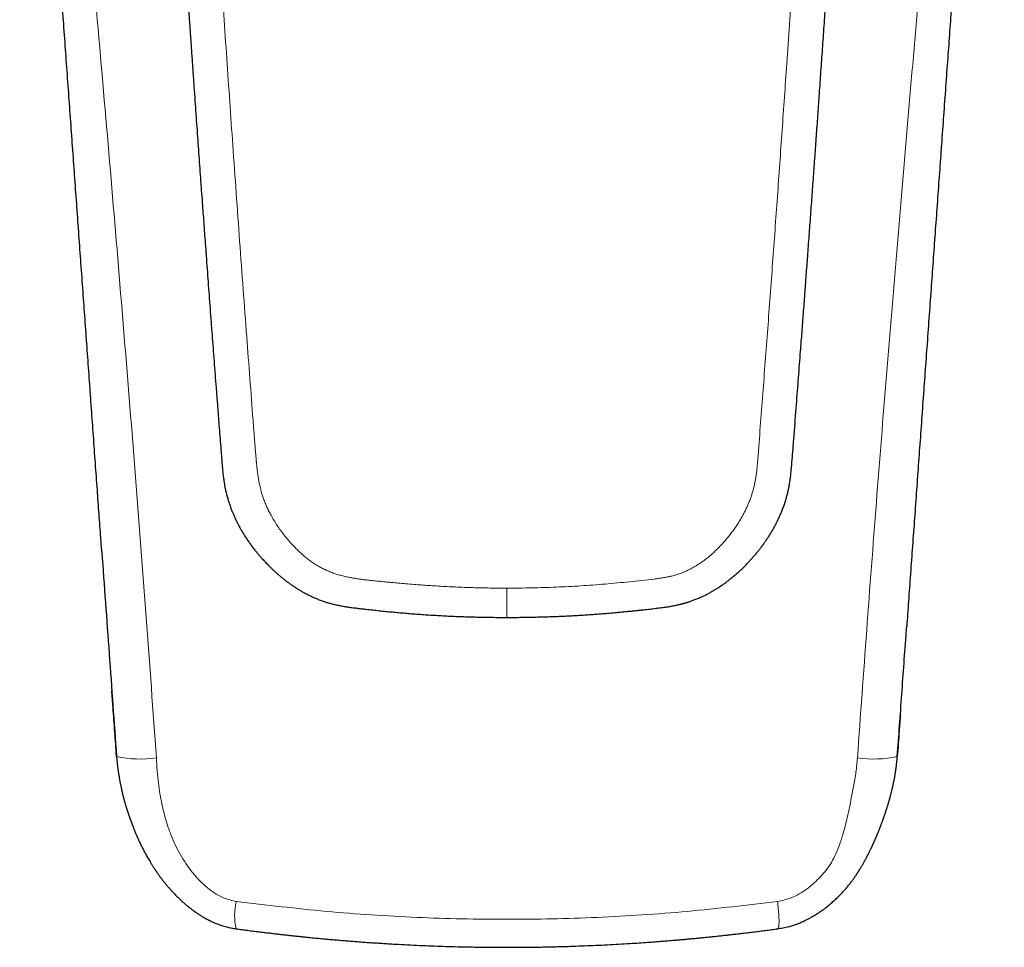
# Model space of a CAD drawing. Header units: millimetres. Extents: x 8 to 524, y 12 to 399.
# Tile 5 of 133: x 253 to 295, y 72 to 111. Entities that reach past the tile are written whole.
import ezdxf

# ---------------------------------------------------------------- set-up
doc = ezdxf.new("R2010")
doc.units = ezdxf.units.MM

msp = doc.modelspace()

# ---------------------------------------------------------------- linework, layer by layer
at = {"color": 7, "linetype": 'Continuous', "lineweight": 30}
for p, q in [((257.052, 79.817), (257.052, 79.813)), ((290.218, 79.817), (290.218, 79.813))]:
    msp.add_line(p, q, dxfattribs=at)
at = {"color": 252, "linetype": 'Continuous', "lineweight": 0}
for centre, radius, start, end in [((258.05, 84.307), 4.604, 257.4816, 278.6708), ((289.22, 84.307), 4.604, 261.3292, 282.5184), ((264.615, 73.049), 2.548, 166.221, 192.6212)]:
    msp.add_arc(centre, radius, start, end, dxfattribs=at)
for points, knots in [([(273.635, 194.629), (273.461, 194.627), (273.114, 194.624), (272.596, 194.603), (272.081, 194.57), (271.569, 194.524), (271.061, 194.465), (270.566, 194.395), (270.084, 194.314), (269.614, 194.224), (269.148, 194.122), (268.684, 194.009), (268.214, 193.881), (267.738, 193.739), (267.257, 193.582), (266.779, 193.412), (266.304, 193.228), (265.833, 193.033), (265.375, 192.828), (264.932, 192.617), (264.504, 192.4), (264.083, 192.173), (263.668, 191.936), (263.251, 191.684), (262.833, 191.417), (262.414, 191.132), (262, 190.835), (261.592, 190.526), (261.191, 190.205), (260.806, 189.88), (260.437, 189.553), (260.082, 189.223), (259.735, 188.885), (259.396, 188.539), (259.058, 188.177), (258.723, 187.8), (258.392, 187.41), (258.071, 187.012), (257.76, 186.608), (257.459, 186.196), (257.174, 185.785), (256.904, 185.376), (256.649, 184.968), (256.402, 184.554), (256.164, 184.134), (255.931, 183.698), (255.702, 183.245), (255.478, 182.777), (255.265, 182.302), (255.063, 181.819), (254.87, 181.33), (254.692, 180.844), (254.528, 180.363), (254.379, 179.892), (254.241, 179.419), (254.115, 178.947), (253.998, 178.464), (253.891, 177.971), (253.795, 177.465), (253.711, 176.957), (253.64, 176.447), (253.582, 175.936), (253.538, 175.434), (253.507, 174.943), (253.487, 174.461), (253.479, 173.979), (253.483, 173.496), (253.497, 173.005), (253.524, 172.505), (253.564, 172), (253.616, 171.497), (253.681, 170.997), (253.758, 170.501), (253.846, 170.017), (253.943, 169.546), (254.05, 169.087), (254.168, 168.63), (254.296, 168.176), (254.426, 167.756), (254.556, 167.369), (254.682, 167.014), (254.815, 166.661), (254.955, 166.31), (255.102, 165.96), (255.256, 165.613), (255.411, 165.278), (255.541, 165.011), (255.643, 164.811), (255.721, 164.662), (255.802, 164.507), (255.888, 164.346), (255.979, 164.18), (256.065, 164.024), (256.146, 163.88), (256.22, 163.749), (256.296, 163.614), (256.356, 163.508), (256.398, 163.436), (256.418, 163.4), (256.437, 163.368), (256.455, 163.336), (256.474, 163.302), (256.494, 163.268), (256.514, 163.232), (256.535, 163.196), (256.556, 163.16), (256.576, 163.125), (256.597, 163.089), (256.617, 163.053), (256.652, 162.993), (256.698, 162.911), (256.755, 162.811), (256.807, 162.72), (256.845, 162.65), (256.872, 162.6), (256.893, 162.561), (256.918, 162.513), (256.949, 162.456), (256.981, 162.394), (257.013, 162.332), (257.06, 162.239), (257.123, 162.114), (257.199, 161.959), (257.272, 161.806), (257.342, 161.654), (257.438, 161.439), (257.561, 161.153), (257.708, 160.794), (257.848, 160.429), (257.992, 160.035), (258.135, 159.614), (258.28, 159.161), (258.416, 158.702), (258.543, 158.242), (258.659, 157.784), (258.75, 157.393), (258.819, 157.07), (258.871, 156.814), (258.918, 156.564), (258.961, 156.318), (259, 156.077), (259.035, 155.834), (259.065, 155.605), (259.092, 155.386), (259.114, 155.182), (259.135, 154.974), (259.155, 154.762), (259.173, 154.547), (259.189, 154.336), (259.203, 154.13), (259.216, 153.925), (259.228, 153.71), (259.241, 153.48), (259.253, 153.247), (259.264, 153.011), (259.273, 152.839), (259.278, 152.723), (259.28, 152.668), (259.283, 152.612), (259.285, 152.556), (259.288, 152.503), (259.289, 152.463), (259.291, 152.423), (259.293, 152.372), (259.296, 152.298), (259.3, 152.208), (259.305, 152.1), (259.31, 151.976), (259.316, 151.836), (259.322, 151.684), (259.328, 151.537), (259.334, 151.403), (259.339, 151.285), (259.343, 151.172), (259.348, 151.065), (259.36, 150.782), (259.382, 150.304), (259.414, 149.631), (259.447, 148.941), (259.479, 148.251), (259.513, 147.56), (259.546, 146.87), (259.579, 146.18), (259.647, 144.798), (259.751, 142.725), (259.858, 140.64), (259.931, 139.235), (259.97, 138.51), (260.008, 137.785), (260.047, 137.06), (260.086, 136.334), (260.15, 135.159), (260.239, 133.531), (260.356, 131.448), (260.476, 129.358), (260.599, 127.262), (260.724, 125.158), (260.852, 123.048), (260.983, 120.935), (261.111, 118.896), (261.237, 116.935), (261.359, 115.056), (261.482, 113.186), (261.607, 111.324), (261.733, 109.472), (261.86, 107.628), (261.994, 105.72), (262.134, 103.746), (262.281, 101.707), (262.43, 99.674), (262.575, 97.729), (262.715, 95.87), (262.828, 94.397), (262.897, 93.49), (262.924, 93.143), (262.931, 93.052), (262.939, 92.955), (262.947, 92.858), (262.955, 92.758), (262.963, 92.656), (262.972, 92.554), (262.978, 92.474), (262.984, 92.414), (262.988, 92.37), (262.991, 92.33), (262.995, 92.292), (262.998, 92.257), (263.002, 92.215), (263.011, 92.133), (263.024, 92.014), (263.041, 91.882), (263.056, 91.771), (263.07, 91.677), (263.085, 91.589), (263.1, 91.505), (263.124, 91.382), (263.16, 91.222), (263.211, 91.026), (263.268, 90.84), (263.333, 90.659), (263.407, 90.479), (263.49, 90.298), (263.589, 90.103), (263.704, 89.898), (263.836, 89.683), (263.98, 89.472), (264.134, 89.264), (264.3, 89.059), (264.466, 88.868), (264.629, 88.694), (264.784, 88.54), (264.938, 88.396), (265.094, 88.263), (265.254, 88.139), (265.417, 88.024), (265.584, 87.919), (265.754, 87.823), (265.93, 87.737), (266.112, 87.658), (266.264, 87.601), (266.386, 87.561), (266.475, 87.534), (266.566, 87.508), (266.659, 87.483), (266.753, 87.46), (266.849, 87.439), (266.96, 87.417), (267.09, 87.393), (267.241, 87.369), (267.403, 87.345), (267.563, 87.324), (267.711, 87.307), (267.843, 87.292), (267.974, 87.278), (268.111, 87.264), (268.252, 87.251), (268.391, 87.237), (268.526, 87.224), (268.665, 87.211), (268.806, 87.198), (268.948, 87.184), (269.155, 87.166), (269.425, 87.142), (269.754, 87.116), (270.073, 87.092), (270.392, 87.07), (270.851, 87.042), (271.449, 87.011), (272.18, 86.984), (272.909, 86.967), (273.393, 86.965), (273.635, 86.964)], [0, 0, 0, 0, 0.004066, 0.008108, 0.012128, 0.016128, 0.020112, 0.024083, 0.027815, 0.03154, 0.03526, 0.038976, 0.042691, 0.046634, 0.050582, 0.054536, 0.058499, 0.062473, 0.066459, 0.070207, 0.073945, 0.077675, 0.081398, 0.085117, 0.089048, 0.092996, 0.096962, 0.100949, 0.104961, 0.108966, 0.112729, 0.116497, 0.12027, 0.12405, 0.127841, 0.131839, 0.135826, 0.139806, 0.143781, 0.147752, 0.151723, 0.155469, 0.159217, 0.162971, 0.166733, 0.170503, 0.174534, 0.178577, 0.182635, 0.186708, 0.1908, 0.194928, 0.19881, 0.202665, 0.206495, 0.210304, 0.214092, 0.218104, 0.222112, 0.22612, 0.23013, 0.234145, 0.238145, 0.241904, 0.245662, 0.24942, 0.25318, 0.256944, 0.260916, 0.26487, 0.268809, 0.272735, 0.27665, 0.280558, 0.284237, 0.287914, 0.291591, 0.29527, 0.298953, 0.301886, 0.304825, 0.30777, 0.310722, 0.313682, 0.316651, 0.319631, 0.322338, 0.323592, 0.324903, 0.32627, 0.327694, 0.329174, 0.330711, 0.331882, 0.333035, 0.334238, 0.335508, 0.335898, 0.336187, 0.336476, 0.336765, 0.337054, 0.337377, 0.337699, 0.338021, 0.338343, 0.338666, 0.338988, 0.33931, 0.339632, 0.340613, 0.341513, 0.342333, 0.343072, 0.343378, 0.343667, 0.344101, 0.344646, 0.34519, 0.345734, 0.346278, 0.347639, 0.348999, 0.350333, 0.351615, 0.352912, 0.355862, 0.358888, 0.361993, 0.36503, 0.368692, 0.372411, 0.376172, 0.379896, 0.383576, 0.387213, 0.389288, 0.391319, 0.393307, 0.395252, 0.397156, 0.399024, 0.40099, 0.402565, 0.404167, 0.405797, 0.407455, 0.40914, 0.410853, 0.412399, 0.413972, 0.415654, 0.417446, 0.419348, 0.421113, 0.422962, 0.423389, 0.42382, 0.424255, 0.424695, 0.425139, 0.425478, 0.425634, 0.426082, 0.42666, 0.427367, 0.428204, 0.429171, 0.430267, 0.431494, 0.432732, 0.433709, 0.434624, 0.435499, 0.436336, 0.437133, 0.442132, 0.447513, 0.452896, 0.45828, 0.463665, 0.469051, 0.474439, 0.479827, 0.50139, 0.52297, 0.528625, 0.534281, 0.539938, 0.545597, 0.551256, 0.556917, 0.573118, 0.589372, 0.60568, 0.622042, 0.638459, 0.654929, 0.671452, 0.687952, 0.702695, 0.717368, 0.731973, 0.74651, 0.760979, 0.77538, 0.789715, 0.805703, 0.82164, 0.837527, 0.853365, 0.867262, 0.881123, 0.88794, 0.888539, 0.889263, 0.890067, 0.890827, 0.891544, 0.892415, 0.893212, 0.893933, 0.894295, 0.894635, 0.894952, 0.895247, 0.895519, 0.895781, 0.896237, 0.897441, 0.898578, 0.899348, 0.900083, 0.900784, 0.90145, 0.902082, 0.903714, 0.905286, 0.906802, 0.908275, 0.909783, 0.911338, 0.912944, 0.914884, 0.916847, 0.918836, 0.920855, 0.922907, 0.924996, 0.926775, 0.928475, 0.930099, 0.931691, 0.933279, 0.934833, 0.936355, 0.937874, 0.9394, 0.940935, 0.942494, 0.94321, 0.943936, 0.944672, 0.945418, 0.946174, 0.946941, 0.947719, 0.948823, 0.950014, 0.951292, 0.952656, 0.95379, 0.954782, 0.955761, 0.956859, 0.958013, 0.959067, 0.960121, 0.961194, 0.962319, 0.963429, 0.964523, 0.967191, 0.969763, 0.972237, 0.974667, 0.977243, 0.982973, 0.988675, 0.99435, 1, 1, 1, 1]), ([(284.291, 92.442), (284.362, 93.364), (284.503, 95.212), (284.714, 97.992), (284.921, 100.787), (285.125, 103.594), (285.325, 106.414), (285.533, 109.414), (285.749, 112.594), (285.971, 115.955), (286.187, 119.327), (286.399, 122.728), (286.607, 126.156), (286.809, 129.611), (287.006, 133.07), (287.196, 136.532), (287.359, 139.595), (287.496, 142.26), (287.609, 144.526), (287.72, 146.79), (287.828, 149.052), (287.935, 151.312), (288.003, 152.818), (288.037, 153.57)], [0, 0, 0, 0, 0.045321, 0.090874, 0.136646, 0.182622, 0.228785, 0.275119, 0.329925, 0.384921, 0.440081, 0.495378, 0.551796, 0.608303, 0.66487, 0.72147, 0.778077, 0.815132, 0.852169, 0.889183, 0.926163, 0.963103, 1, 1, 1, 1]), ([(252.957, 147.382), (253.145, 145.282), (253.521, 141.082), (254.095, 134.78), (254.671, 128.476), (255.246, 122.169), (255.815, 115.86), (256.362, 109.67), (256.886, 103.597), (257.383, 97.642), (257.861, 91.685), (258.319, 85.723), (258.602, 81.745), (258.744, 79.756)], [0, 0, 0, 0, 0.09333, 0.186662, 0.279995, 0.37333, 0.466664, 0.559992, 0.647972, 0.735949, 0.823937, 0.911949, 1, 1, 1, 1]), ([(288.526, 79.756), (288.654, 81.564), (288.911, 85.178), (289.325, 90.597), (289.755, 96.014), (290.202, 101.429), (290.663, 106.842), (291.135, 112.253), (291.633, 117.843), (292.155, 123.611), (292.697, 129.557), (293.241, 135.501), (293.782, 141.443), (294.136, 145.403), (294.313, 147.382)], [0, 0, 0, 0, 0.0800016, 0.1599993, 0.2399951, 0.3199908, 0.3999879, 0.4799875, 0.5599909, 0.6479981, 0.7360057, 0.8240106, 0.9120096, 1, 1, 1, 1]), ([(279.891, 87.352), (279.942, 87.358), (280.042, 87.371), (280.192, 87.392), (280.342, 87.416), (280.491, 87.445), (280.639, 87.478), (280.785, 87.518), (280.93, 87.563), (281.072, 87.615), (281.213, 87.673), (281.351, 87.737), (281.486, 87.806), (281.624, 87.884), (281.764, 87.97), (281.905, 88.065), (282.043, 88.165), (282.177, 88.27), (282.308, 88.38), (282.442, 88.501), (282.58, 88.634), (282.72, 88.778), (282.856, 88.927), (282.988, 89.081), (283.116, 89.24), (283.239, 89.405), (283.357, 89.573), (283.47, 89.745), (283.57, 89.908), (283.656, 90.061), (283.732, 90.204), (283.803, 90.349), (283.87, 90.496), (283.933, 90.648), (283.991, 90.806), (284.045, 90.968), (284.093, 91.133), (284.135, 91.299), (284.172, 91.467), (284.204, 91.646), (284.232, 91.836), (284.256, 92.038), (284.275, 92.239), (284.286, 92.374), (284.291, 92.442)], [0, 0, 0, 0, 0.0207242, 0.0414392, 0.0621392, 0.082828, 0.1035115, 0.1241971, 0.1448994, 0.1656257, 0.1863655, 0.2071059, 0.2278406, 0.2485778, 0.271814, 0.2950649, 0.3183281, 0.3415962, 0.3648657, 0.388145, 0.415602, 0.4430857, 0.4705948, 0.4981235, 0.5261674, 0.5542226, 0.5822865, 0.6103579, 0.6384327, 0.6604886, 0.6825388, 0.7045835, 0.7266263, 0.748674, 0.7720686, 0.7954758, 0.8188965, 0.8423289, 0.8657684, 0.8892119, 0.9168619, 0.9445469, 0.9722645, 1, 1, 1, 1]), ([(273.635, 86.964), (273.809, 86.965), (274.157, 86.966), (274.68, 86.974), (275.202, 86.988), (275.724, 87.007), (276.245, 87.031), (276.767, 87.061), (277.288, 87.096), (277.809, 87.137), (278.33, 87.183), (278.85, 87.236), (279.371, 87.292), (279.718, 87.332), (279.891, 87.352)], [0, 0, 0, 0, 0.083276, 0.16654, 0.249799, 0.33306, 0.416329, 0.499613, 0.582918, 0.66625, 0.749601, 0.832967, 0.916412, 1, 1, 1, 1]), ([(273.635, 86.964), (273.635, 86.937), (273.635, 86.881), (273.635, 86.799), (273.635, 86.716), (273.635, 86.634), (273.635, 86.554), (273.635, 86.474), (273.635, 86.4), (273.635, 86.332), (273.635, 86.268), (273.635, 86.207), (273.635, 86.149), (273.635, 86.094), (273.635, 86.042), (273.635, 85.993), (273.635, 85.948), (273.635, 85.906), (273.635, 85.868), (273.635, 85.834), (273.635, 85.805), (273.635, 85.78), (273.635, 85.759), (273.635, 85.742), (273.635, 85.73), (273.635, 85.723), (273.635, 85.722), (273.635, 85.722)], [0, 0, 0, 0, 0.04373, 0.087456, 0.131183, 0.174919, 0.218661, 0.262373, 0.306057, 0.344292, 0.382544, 0.420806, 0.459069, 0.497327, 0.535585, 0.573847, 0.612112, 0.650375, 0.688636, 0.726894, 0.76515, 0.80341, 0.841669, 0.879922, 0.918165, 0.961862, 1, 1, 1, 1]), ([(258.744, 79.756), (258.764, 79.396), (258.802, 78.734), (258.964, 77.826), (259.164, 77.015), (259.448, 76.23), (259.858, 75.433), (260.324, 74.799), (260.781, 74.336), (261.175, 74.026), (261.626, 73.767), (261.967, 73.693), (262.141, 73.656)], [0, 0, 0, 0, 0.144993, 0.266455, 0.370062, 0.480009, 0.600313, 0.727822, 0.793582, 0.860361, 0.928564, 1, 1, 1, 1]), ([(285.129, 73.656), (285.23, 73.673), (285.426, 73.707), (285.705, 73.802), (286.002, 73.938), (286.308, 74.126), (286.614, 74.368), (286.887, 74.63), (287.14, 74.912), (287.376, 75.228), (287.579, 75.602), (287.755, 76.028), (287.908, 76.488), (288.035, 76.966), (288.144, 77.459), (288.253, 77.983), (288.364, 78.547), (288.467, 79.144), (288.506, 79.552), (288.526, 79.756)], [0, 0, 0, 0, 0.0408602, 0.0798801, 0.1173938, 0.1711903, 0.2227279, 0.2726338, 0.3221443, 0.3732938, 0.4292607, 0.4913017, 0.5566035, 0.6222953, 0.6885143, 0.7582056, 0.8360288, 0.9179088, 1, 1, 1, 1]), ([(262.141, 73.656), (263.417, 73.503), (265.959, 73.198), (269.798, 72.952), (273.635, 72.864), (277.472, 72.952), (281.311, 73.198), (283.853, 73.503), (285.129, 73.656)], [0, 0, 0, 0, 0.167672, 0.334139, 0.5, 0.665861, 0.832328, 1, 1, 1, 1]), ([(285.14, 72.5), (285.153, 72.509), (285.18, 72.529), (285.196, 72.721), (285.19, 73.003), (285.167, 73.326), (285.141, 73.551), (285.129, 73.656)], [0, 0, 0, 0, 0.1982777, 0.4229573, 0.6362578, 0.8299078, 1, 1, 1, 1])]:
    msp.add_open_spline(points, degree=3, knots=knots, dxfattribs=at)
at = {"color": 7, "linetype": 'Continuous', "lineweight": 30}
for points, knots in [([(256.586, 159.665), (256.589, 159.657), (256.599, 159.633), (256.615, 159.59), (256.635, 159.536), (256.658, 159.475), (256.682, 159.408), (256.709, 159.334), (256.737, 159.254), (256.767, 159.168), (256.798, 159.077), (256.83, 158.979), (256.864, 158.876), (256.899, 158.765), (256.932, 158.658), (256.963, 158.553), (256.992, 158.453), (257.022, 158.349), (257.052, 158.24), (257.103, 158.055), (257.17, 157.794), (257.25, 157.458), (257.325, 157.116), (257.395, 156.768), (257.459, 156.414), (257.516, 156.061), (257.566, 155.711), (257.609, 155.363), (257.645, 155.017), (257.676, 154.674), (257.701, 154.334), (257.723, 153.997), (257.741, 153.665), (257.757, 153.338), (257.772, 153.017), (257.786, 152.698), (257.806, 152.24), (257.832, 151.641), (257.866, 150.898), (257.901, 150.148), (257.936, 149.393), (257.972, 148.633), (258.009, 147.866), (258.046, 147.099), (258.083, 146.332), (258.121, 145.565), (258.159, 144.796), (258.198, 144.017), (258.237, 143.23), (258.278, 142.435), (258.319, 141.627), (258.361, 140.806), (258.405, 139.971), (258.448, 139.141), (258.492, 138.317), (258.531, 137.577), (258.567, 136.917), (258.599, 136.334), (258.63, 135.747), (258.663, 135.156), (258.695, 134.563), (258.728, 133.968), (258.762, 133.373), (258.795, 132.772), (258.829, 132.166), (258.864, 131.556), (258.899, 130.94), (258.935, 130.32), (258.968, 129.739), (259, 129.2), (259.029, 128.702), (259.058, 128.203), (259.09, 127.655), (259.125, 127.063), (259.163, 126.428), (259.201, 125.8), (259.238, 125.178), (259.275, 124.564), (259.312, 123.956), (259.345, 123.431), (259.372, 122.986), (259.394, 122.622), (259.417, 122.26), (259.439, 121.901), (259.458, 121.598), (259.473, 121.352), (259.485, 121.165), (259.496, 120.984), (259.507, 120.811), (259.518, 120.645), (259.528, 120.486), (259.537, 120.339), (259.545, 120.205), (259.553, 120.082), (259.561, 119.964), (259.568, 119.852), (259.574, 119.745), (259.581, 119.646), (259.587, 119.554), (259.592, 119.468), (259.597, 119.382), (259.603, 119.295), (259.61, 119.19), (259.618, 119.065), (259.627, 118.919), (259.637, 118.767), (259.647, 118.608), (259.657, 118.443), (259.669, 118.271), (259.68, 118.093), (259.692, 117.909), (259.704, 117.719), (259.717, 117.522), (259.73, 117.32), (259.743, 117.115), (259.756, 116.909), (259.77, 116.702), (259.784, 116.488), (259.798, 116.27), (259.813, 116.041), (259.829, 115.802), (259.845, 115.552), (259.862, 115.296), (259.879, 115.034), (259.897, 114.766), (259.915, 114.497), (259.933, 114.228), (259.951, 113.958), (259.969, 113.682), (259.988, 113.403), (260.015, 113.006), (260.049, 112.495), (260.091, 111.875), (260.133, 111.262), (260.175, 110.652), (260.216, 110.045), (260.258, 109.442), (260.299, 108.846), (260.34, 108.257), (260.381, 107.679), (260.421, 107.112), (260.46, 106.555), (260.5, 106.005), (260.538, 105.462), (260.577, 104.926), (260.615, 104.396), (260.653, 103.867), (260.689, 103.373), (260.723, 102.911), (260.754, 102.484), (260.786, 102.052), (260.82, 101.581), (260.858, 101.073), (260.899, 100.525), (260.94, 99.97), (260.982, 99.409), (261.025, 98.841), (261.067, 98.278), (261.109, 97.719), (261.151, 97.165), (261.194, 96.606), (261.237, 96.04), (261.273, 95.572), (261.302, 95.202), (261.323, 94.934), (261.343, 94.669), (261.363, 94.407), (261.383, 94.15), (261.404, 93.882), (261.426, 93.605), (261.448, 93.318), (261.47, 93.037), (261.49, 92.78), (261.509, 92.545), (261.526, 92.333), (261.543, 92.124), (261.561, 91.92), (261.583, 91.721), (261.608, 91.527), (261.639, 91.339), (261.675, 91.156), (261.715, 90.982), (261.76, 90.816), (261.807, 90.657), (261.858, 90.503), (261.912, 90.354), (261.969, 90.209), (262.028, 90.068), (262.091, 89.928), (262.158, 89.787), (262.23, 89.647), (262.304, 89.51), (262.381, 89.376), (262.464, 89.238), (262.555, 89.096), (262.653, 88.95), (262.728, 88.844), (262.778, 88.776), (262.8, 88.746), (262.818, 88.722), (262.833, 88.702), (262.843, 88.689), (262.849, 88.681), (262.854, 88.676), (262.86, 88.668), (262.868, 88.657), (262.88, 88.641), (262.896, 88.621), (262.913, 88.599), (262.938, 88.567), (262.971, 88.526), (263.01, 88.477), (263.047, 88.433), (263.083, 88.39), (263.121, 88.346), (263.165, 88.295), (263.216, 88.237), (263.275, 88.172), (263.34, 88.101), (263.41, 88.027), (263.485, 87.95), (263.565, 87.87), (263.651, 87.786), (263.744, 87.699), (263.844, 87.609), (263.948, 87.518), (264.057, 87.426), (264.17, 87.335), (264.29, 87.242), (264.417, 87.149), (264.543, 87.062), (264.666, 86.98), (264.786, 86.905), (264.912, 86.83), (265.042, 86.757), (265.179, 86.686), (265.321, 86.617), (265.469, 86.55), (265.623, 86.487), (265.783, 86.427), (265.949, 86.371), (266.12, 86.32), (266.298, 86.274), (266.48, 86.233), (266.667, 86.198), (266.858, 86.167), (267.051, 86.14), (267.249, 86.115), (267.451, 86.09), (267.679, 86.064), (267.934, 86.036), (268.216, 86.006), (268.494, 85.978), (268.769, 85.951), (269.038, 85.926), (269.313, 85.902), (269.593, 85.879), (269.879, 85.857), (270.171, 85.836), (270.468, 85.817), (270.77, 85.8), (271.078, 85.783), (271.391, 85.769), (271.71, 85.756), (272.028, 85.746), (272.345, 85.737), (272.661, 85.73), (272.981, 85.725), (273.307, 85.722), (273.525, 85.722), (273.635, 85.722)], [0, 0, 0, 0, 0.000339, 0.000974, 0.001692, 0.002494, 0.003364, 0.004314, 0.005346, 0.00646, 0.007622, 0.008862, 0.01018, 0.011575, 0.013048, 0.01426, 0.01552, 0.016829, 0.018185, 0.019587, 0.023773, 0.027926, 0.032045, 0.03642, 0.040755, 0.045051, 0.049308, 0.053526, 0.057704, 0.061843, 0.065944, 0.070005, 0.074026, 0.077935, 0.081804, 0.085634, 0.08944, 0.098315, 0.10726, 0.116274, 0.125357, 0.134509, 0.14373, 0.153021, 0.162194, 0.171433, 0.180713, 0.189946, 0.199561, 0.209118, 0.218617, 0.228729, 0.238776, 0.248757, 0.258673, 0.268523, 0.275504, 0.282501, 0.289559, 0.296678, 0.303858, 0.310969, 0.318139, 0.325369, 0.332658, 0.340006, 0.347414, 0.354882, 0.36241, 0.368367, 0.37436, 0.380389, 0.386395, 0.394121, 0.401766, 0.40933, 0.416811, 0.424211, 0.431529, 0.438766, 0.443183, 0.447569, 0.451924, 0.456248, 0.460539, 0.462878, 0.465133, 0.467303, 0.469387, 0.471388, 0.473303, 0.475133, 0.476682, 0.478164, 0.47958, 0.48093, 0.482212, 0.483429, 0.484515, 0.485541, 0.486552, 0.487599, 0.488681, 0.490357, 0.492112, 0.493946, 0.495859, 0.497851, 0.49992, 0.502063, 0.504279, 0.50657, 0.508933, 0.511371, 0.513882, 0.516317, 0.518818, 0.521385, 0.524017, 0.526715, 0.529648, 0.532655, 0.535737, 0.538893, 0.542122, 0.545426, 0.54861, 0.551859, 0.555175, 0.558557, 0.561968, 0.569523, 0.576994, 0.584382, 0.591686, 0.599038, 0.606302, 0.61348, 0.620571, 0.627575, 0.634369, 0.641079, 0.647705, 0.654247, 0.660704, 0.667077, 0.673416, 0.679836, 0.684939, 0.690094, 0.695302, 0.700562, 0.707088, 0.713694, 0.72038, 0.727145, 0.73399, 0.740916, 0.747519, 0.754194, 0.760941, 0.76776, 0.774651, 0.777892, 0.781139, 0.784342, 0.787495, 0.790597, 0.793648, 0.797179, 0.800638, 0.804027, 0.807346, 0.809951, 0.812511, 0.815026, 0.817495, 0.819917, 0.822249, 0.824535, 0.826777, 0.828974, 0.830998, 0.832984, 0.834932, 0.836841, 0.838712, 0.840544, 0.842338, 0.844266, 0.84616, 0.848032, 0.849881, 0.851707, 0.853846, 0.855953, 0.858028, 0.858548, 0.858993, 0.859363, 0.859656, 0.859874, 0.859945, 0.86002, 0.86014, 0.860307, 0.860521, 0.860861, 0.861201, 0.861532, 0.862344, 0.863094, 0.863782, 0.864425, 0.865115, 0.86587, 0.866841, 0.867902, 0.869052, 0.870292, 0.871571, 0.872935, 0.874381, 0.875911, 0.877524, 0.87922, 0.880895, 0.882644, 0.884467, 0.886364, 0.888334, 0.889988, 0.89169, 0.89344, 0.89524, 0.89709, 0.89899, 0.90094, 0.90294, 0.904992, 0.907094, 0.909246, 0.911448, 0.913698, 0.915996, 0.918302, 0.920654, 0.923052, 0.925496, 0.927987, 0.931319, 0.934731, 0.938224, 0.941411, 0.944662, 0.947978, 0.951359, 0.954806, 0.958317, 0.961893, 0.965534, 0.96924, 0.973011, 0.976846, 0.980746, 0.984483, 0.988276, 0.992127, 0.996035, 1, 1, 1, 1]), ([(273.635, 85.722), (273.742, 85.722), (273.953, 85.722), (274.265, 85.725), (274.571, 85.729), (274.871, 85.736), (275.161, 85.743), (275.443, 85.752), (275.716, 85.762), (275.983, 85.774), (276.244, 85.786), (276.501, 85.799), (276.752, 85.814), (276.996, 85.829), (277.233, 85.845), (277.463, 85.862), (277.686, 85.879), (277.902, 85.897), (278.111, 85.915), (278.313, 85.933), (278.508, 85.951), (278.696, 85.97), (278.877, 85.988), (279.051, 86.005), (279.214, 86.022), (279.366, 86.038), (279.507, 86.054), (279.643, 86.069), (279.773, 86.084), (279.897, 86.099), (280.019, 86.114), (280.138, 86.129), (280.255, 86.144), (280.365, 86.159), (280.467, 86.175), (280.563, 86.19), (280.651, 86.206), (280.732, 86.221), (280.805, 86.236), (280.872, 86.25), (280.931, 86.264), (280.983, 86.276), (281.028, 86.288), (281.067, 86.298), (281.097, 86.306), (281.122, 86.312), (281.143, 86.318), (281.164, 86.324), (281.186, 86.33), (281.21, 86.337), (281.237, 86.345), (281.27, 86.355), (281.31, 86.368), (281.359, 86.383), (281.415, 86.402), (281.477, 86.423), (281.546, 86.448), (281.62, 86.476), (281.7, 86.508), (281.782, 86.542), (281.866, 86.578), (281.95, 86.616), (282.037, 86.658), (282.129, 86.704), (282.231, 86.758), (282.341, 86.819), (282.458, 86.888), (282.584, 86.966), (282.717, 87.054), (282.858, 87.152), (282.994, 87.252), (283.129, 87.358), (283.265, 87.468), (283.4, 87.584), (283.528, 87.701), (283.651, 87.816), (283.767, 87.931), (283.878, 88.046), (283.984, 88.159), (284.071, 88.256), (284.14, 88.335), (284.193, 88.397), (284.244, 88.458), (284.293, 88.519), (284.342, 88.579), (284.388, 88.638), (284.422, 88.683), (284.445, 88.713), (284.457, 88.729), (284.469, 88.745), (284.479, 88.759), (284.488, 88.771), (284.494, 88.779), (284.498, 88.784), (284.501, 88.789), (284.505, 88.794), (284.509, 88.799), (284.516, 88.809), (284.527, 88.825), (284.545, 88.849), (284.567, 88.88), (284.595, 88.919), (284.642, 88.987), (284.708, 89.085), (284.79, 89.213), (284.872, 89.347), (284.954, 89.489), (285.033, 89.633), (285.107, 89.778), (285.178, 89.926), (285.247, 90.079), (285.314, 90.239), (285.377, 90.405), (285.437, 90.577), (285.491, 90.75), (285.54, 90.923), (285.582, 91.097), (285.62, 91.276), (285.652, 91.461), (285.679, 91.65), (285.704, 91.868), (285.727, 92.115), (285.749, 92.388), (285.771, 92.661), (285.792, 92.934), (285.813, 93.206), (285.861, 93.815), (285.93, 94.712), (286.022, 95.897), (286.1, 96.925), (286.17, 97.842), (286.231, 98.649), (286.291, 99.453), (286.351, 100.255), (286.413, 101.083), (286.476, 101.937), (286.54, 102.817), (286.604, 103.69), (286.667, 104.557), (286.729, 105.418), (286.79, 106.274), (286.85, 107.124), (286.901, 107.845), (286.942, 108.441), (286.975, 108.914), (287.008, 109.391), (287.042, 109.872), (287.075, 110.359), (287.109, 110.85), (287.143, 111.346), (287.18, 111.891), (287.22, 112.485), (287.264, 113.129), (287.307, 113.78), (287.351, 114.44), (287.394, 115.091), (287.437, 115.735), (287.478, 116.371), (287.513, 116.898), (287.54, 117.315), (287.559, 117.618), (287.579, 117.919), (287.598, 118.215), (287.618, 118.533), (287.64, 118.873), (287.663, 119.233), (287.686, 119.586), (287.708, 119.933), (287.729, 120.273), (287.75, 120.607), (287.77, 120.928), (287.79, 121.237), (287.808, 121.533), (287.826, 121.823), (287.844, 122.107), (287.861, 122.386), (287.878, 122.659), (287.891, 122.877), (287.902, 123.043), (287.909, 123.155), (287.915, 123.263), (287.921, 123.365), (287.927, 123.462), (287.933, 123.553), (287.938, 123.642), (287.944, 123.728), (287.949, 123.81), (287.953, 123.885), (287.958, 123.954), (287.961, 124.011), (287.964, 124.058), (287.966, 124.095), (287.968, 124.129), (287.97, 124.163), (287.973, 124.202), (287.976, 124.25), (287.979, 124.307), (287.983, 124.371), (287.987, 124.442), (287.992, 124.522), (287.997, 124.608), (288.003, 124.701), (288.009, 124.8), (288.015, 124.905), (288.022, 125.017), (288.029, 125.136), (288.037, 125.261), (288.045, 125.391), (288.053, 125.528), (288.061, 125.669), (288.07, 125.814), (288.086, 126.084), (288.11, 126.477), (288.141, 126.996), (288.172, 127.521), (288.203, 128.051), (288.235, 128.587), (288.266, 129.119), (288.296, 129.646), (288.326, 130.167), (288.357, 130.694), (288.387, 131.226), (288.42, 131.813), (288.457, 132.453), (288.496, 133.143), (288.534, 133.832), (288.572, 134.517), (288.613, 135.27), (288.658, 136.088), (288.706, 136.972), (288.753, 137.851), (288.8, 138.724), (288.845, 139.592), (288.883, 140.304), (288.912, 140.862), (288.933, 141.267), (288.953, 141.674), (288.975, 142.085), (288.997, 142.523), (289.021, 142.989), (289.045, 143.484), (289.071, 143.985), (289.096, 144.493), (289.122, 145.008), (289.147, 145.529), (289.172, 146.043), (289.197, 146.548), (289.221, 147.044), (289.245, 147.546), (289.27, 148.054), (289.294, 148.567), (289.315, 148.995), (289.331, 149.336), (289.343, 149.589), (289.354, 149.84), (289.366, 150.088), (289.377, 150.331), (289.388, 150.569), (289.399, 150.808), (289.41, 151.05), (289.421, 151.292), (289.432, 151.527), (289.442, 151.756), (289.452, 151.978), (289.461, 152.194), (289.47, 152.402), (289.479, 152.605), (289.487, 152.8), (289.496, 152.987), (289.504, 153.167), (289.512, 153.34), (289.52, 153.506), (289.528, 153.669), (289.537, 153.83), (289.546, 153.988), (289.555, 154.138), (289.564, 154.28), (289.574, 154.415), (289.583, 154.54), (289.592, 154.655), (289.601, 154.761), (289.61, 154.861), (289.618, 154.953), (289.625, 155.029), (289.631, 155.091), (289.636, 155.138), (289.641, 155.183), (289.645, 155.226), (289.65, 155.265), (289.654, 155.302), (289.658, 155.339), (289.662, 155.379), (289.668, 155.425), (289.674, 155.479), (289.682, 155.539), (289.69, 155.606), (289.7, 155.68), (289.71, 155.76), (289.722, 155.844), (289.735, 155.933), (289.749, 156.029), (289.765, 156.13), (289.782, 156.238), (289.801, 156.352), (289.821, 156.471), (289.844, 156.599), (289.87, 156.735), (289.898, 156.88), (289.928, 157.031), (289.961, 157.188), (289.997, 157.352), (290.035, 157.522), (290.077, 157.699), (290.122, 157.881), (290.171, 158.07), (290.224, 158.265), (290.281, 158.466), (290.341, 158.668), (290.404, 158.871), (290.471, 159.076), (290.534, 159.261), (290.576, 159.376), (290.593, 159.423)], [0, 0, 0, 0, 0.003855, 0.007627, 0.011315, 0.01492, 0.018442, 0.02182, 0.025117, 0.028333, 0.031469, 0.034585, 0.037617, 0.040566, 0.04343, 0.04621, 0.048907, 0.051519, 0.054047, 0.056492, 0.058852, 0.061129, 0.063322, 0.065432, 0.067458, 0.069242, 0.070957, 0.072601, 0.074175, 0.075679, 0.077114, 0.07862, 0.080041, 0.081376, 0.082625, 0.083788, 0.084866, 0.085858, 0.086764, 0.087584, 0.088318, 0.088966, 0.089527, 0.090002, 0.090391, 0.090664, 0.090926, 0.091193, 0.091466, 0.091745, 0.092079, 0.092493, 0.09298, 0.093614, 0.09433, 0.095127, 0.096005, 0.096964, 0.098004, 0.099125, 0.100176, 0.101288, 0.102463, 0.103699, 0.104979, 0.106636, 0.108269, 0.109876, 0.111991, 0.114063, 0.116091, 0.118075, 0.120276, 0.12242, 0.124508, 0.126539, 0.128515, 0.130437, 0.132307, 0.134124, 0.135121, 0.136103, 0.137067, 0.138015, 0.138929, 0.139864, 0.140723, 0.140977, 0.141224, 0.141464, 0.141691, 0.141867, 0.14199, 0.142052, 0.142112, 0.142183, 0.142265, 0.14236, 0.142628, 0.142962, 0.143444, 0.144017, 0.144682, 0.146446, 0.148278, 0.15018, 0.15215, 0.15419, 0.156104, 0.158075, 0.160102, 0.162186, 0.164325, 0.16652, 0.168771, 0.170883, 0.173042, 0.175248, 0.177502, 0.179804, 0.182155, 0.185458, 0.188767, 0.192072, 0.195373, 0.19867, 0.201964, 0.217455, 0.231235, 0.244968, 0.254748, 0.264504, 0.274236, 0.283939, 0.293587, 0.304287, 0.314913, 0.325468, 0.33595, 0.346362, 0.356703, 0.366973, 0.377174, 0.382856, 0.388561, 0.394324, 0.400145, 0.406024, 0.41196, 0.417954, 0.424006, 0.431696, 0.439477, 0.447348, 0.455311, 0.463364, 0.470963, 0.478641, 0.486397, 0.490082, 0.493755, 0.497381, 0.500957, 0.504484, 0.508912, 0.51326, 0.517529, 0.521719, 0.52583, 0.529861, 0.533813, 0.537458, 0.541033, 0.544538, 0.547973, 0.551338, 0.554634, 0.557861, 0.559258, 0.560624, 0.561925, 0.56316, 0.56433, 0.565435, 0.566475, 0.567543, 0.568532, 0.569442, 0.570274, 0.571026, 0.571514, 0.571962, 0.57237, 0.572758, 0.573184, 0.573801, 0.574486, 0.57524, 0.576123, 0.577084, 0.578124, 0.579241, 0.580438, 0.581712, 0.583064, 0.584495, 0.586004, 0.587591, 0.589226, 0.590937, 0.59271, 0.594496, 0.600691, 0.606956, 0.613291, 0.619696, 0.626171, 0.632716, 0.638951, 0.645249, 0.651608, 0.658031, 0.664515, 0.672857, 0.681209, 0.689523, 0.697799, 0.706038, 0.71677, 0.727439, 0.738044, 0.748586, 0.759065, 0.769481, 0.77437, 0.779246, 0.784147, 0.789108, 0.79413, 0.800017, 0.805985, 0.812035, 0.818166, 0.82438, 0.830675, 0.837053, 0.842971, 0.848959, 0.855016, 0.861142, 0.867338, 0.873604, 0.876637, 0.879685, 0.88274, 0.88574, 0.888673, 0.89154, 0.89434, 0.897343, 0.900266, 0.903108, 0.905869, 0.90855, 0.91115, 0.913668, 0.916106, 0.918462, 0.920739, 0.922897, 0.924978, 0.926982, 0.928908, 0.930901, 0.932802, 0.934613, 0.936333, 0.937961, 0.939499, 0.940864, 0.942148, 0.943351, 0.944473, 0.945513, 0.946122, 0.946699, 0.947244, 0.947758, 0.948239, 0.948689, 0.94911, 0.949576, 0.950145, 0.950796, 0.951531, 0.952349, 0.953249, 0.954233, 0.95525, 0.956342, 0.957509, 0.958753, 0.960072, 0.961466, 0.962936, 0.964482, 0.966183, 0.967966, 0.969833, 0.971782, 0.973815, 0.97593, 0.978129, 0.98041, 0.982774, 0.985221, 0.98775, 0.990362, 0.9929, 0.995512, 0.998198, 1, 1, 1, 1]), ([(294.762, 142.762), (294.75, 142.591), (294.718, 142.145), (294.665, 141.424), (294.606, 140.602), (294.547, 139.781), (294.487, 138.96), (294.428, 138.139), (294.369, 137.325), (294.311, 136.516), (294.253, 135.714), (294.195, 134.918), (294.138, 134.129), (294.081, 133.345), (294.025, 132.568), (293.969, 131.796), (293.914, 131.031), (293.859, 130.272), (293.805, 129.519), (293.749, 128.748), (293.692, 127.959), (293.634, 127.152), (293.576, 126.352), (293.519, 125.56), (293.464, 124.799), (293.411, 124.069), (293.36, 123.368), (293.31, 122.674), (293.261, 121.985), (293.211, 121.303), (293.162, 120.627), (293.112, 119.935), (293.061, 119.228), (293.009, 118.506), (292.958, 117.791), (292.906, 117.084), (292.857, 116.399), (292.809, 115.737), (292.763, 115.097), (292.73, 114.646), (292.711, 114.383), (292.706, 114.306), (292.7, 114.228), (292.695, 114.151), (292.689, 114.076), (292.684, 114.011), (292.681, 113.956), (292.677, 113.909), (292.674, 113.86), (292.67, 113.808), (292.666, 113.752), (292.661, 113.69), (292.638, 113.363), (292.588, 112.673), (292.512, 111.624), (292.43, 110.479), (292.345, 109.308), (292.258, 108.11), (292.17, 106.886), (292.082, 105.668), (291.995, 104.455), (291.908, 103.249), (291.821, 102.048), (291.735, 100.854), (291.648, 99.647), (291.56, 98.427), (291.471, 97.195), (291.382, 95.969), (291.294, 94.75), (291.207, 93.537), (291.12, 92.331), (291.034, 91.131), (290.948, 89.938), (290.862, 88.752), (290.777, 87.572), (290.695, 86.429), (290.641, 85.68), (290.615, 85.322)], [0, 0, 0, 0, 0.008923, 0.023364, 0.037702, 0.051936, 0.066353, 0.080663, 0.094865, 0.10896, 0.122946, 0.136825, 0.150596, 0.164259, 0.177815, 0.191263, 0.204602, 0.217835, 0.230959, 0.243975, 0.258169, 0.272233, 0.286166, 0.299968, 0.31364, 0.325956, 0.338165, 0.350265, 0.362258, 0.374143, 0.38592, 0.39759, 0.410302, 0.422884, 0.435335, 0.447656, 0.459846, 0.471107, 0.482253, 0.493287, 0.494638, 0.495988, 0.497336, 0.498682, 0.500021, 0.501273, 0.502082, 0.502893, 0.503732, 0.504624, 0.505593, 0.506667, 0.507845, 0.522696, 0.542709, 0.562631, 0.582464, 0.603874, 0.625179, 0.646377, 0.66747, 0.688457, 0.709338, 0.730113, 0.750782, 0.772321, 0.793745, 0.815053, 0.836244, 0.857319, 0.878279, 0.899122, 0.919849, 0.940461, 0.960956, 0.981336, 1, 1, 1, 1]), ([(256.425, 88.512), (256.411, 88.708), (256.373, 89.242), (256.31, 90.117), (256.233, 91.178), (256.153, 92.284), (256.07, 93.435), (255.987, 94.592), (255.903, 95.754), (255.819, 96.923), (255.734, 98.098), (255.649, 99.278), (255.563, 100.465), (255.477, 101.658), (255.391, 102.856), (255.304, 104.06), (255.216, 105.271), (255.129, 106.487), (255.04, 107.709), (254.952, 108.937), (254.863, 110.165), (254.775, 111.393), (254.713, 112.244), (254.679, 112.72), (254.671, 112.822), (254.664, 112.923), (254.657, 113.024), (254.649, 113.127), (254.643, 113.221), (254.636, 113.306), (254.631, 113.379), (254.626, 113.45), (254.621, 113.519), (254.616, 113.582), (254.612, 113.641), (254.594, 113.894), (254.561, 114.349), (254.513, 115.012), (254.465, 115.684), (254.416, 116.364), (254.367, 117.033), (254.32, 117.693), (254.273, 118.341), (254.225, 118.996), (254.178, 119.656), (254.13, 120.323), (254.081, 120.996), (254.03, 121.699), (253.977, 122.43), (253.922, 123.192), (253.867, 123.961), (253.811, 124.738), (253.754, 125.522), (253.697, 126.314), (253.639, 127.113), (253.581, 127.919), (253.522, 128.733), (253.463, 129.549), (253.404, 130.368), (253.344, 131.189), (253.285, 132.018), (253.224, 132.858), (253.162, 133.711), (253.1, 134.577), (253.036, 135.45), (252.982, 136.197), (252.949, 136.654), (252.938, 136.817)], [0, 0, 0, 0, 0.012145, 0.033137, 0.054229, 0.077889, 0.101674, 0.125585, 0.149621, 0.173782, 0.198069, 0.222481, 0.247019, 0.271683, 0.296472, 0.321386, 0.346427, 0.371593, 0.396884, 0.422302, 0.447845, 0.473143, 0.498564, 0.500657, 0.502751, 0.504846, 0.506942, 0.509045, 0.511251, 0.512776, 0.514298, 0.515787, 0.517212, 0.518544, 0.519752, 0.520835, 0.534268, 0.548046, 0.561974, 0.576052, 0.59028, 0.603582, 0.617014, 0.630573, 0.644261, 0.658077, 0.672022, 0.686095, 0.701724, 0.717508, 0.733447, 0.749541, 0.765791, 0.782197, 0.798757, 0.815473, 0.832345, 0.849371, 0.866245, 0.883269, 0.900442, 0.917766, 0.935558, 0.953506, 0.971609, 0.989867, 1, 1, 1, 1]), ([(256.425, 88.512), (256.477, 87.793), (256.581, 86.348), (256.738, 84.176), (256.895, 81.995), (257, 80.54), (257.052, 79.813)], [0, 0, 0, 0, 0.247802, 0.498632, 0.749335, 1, 1, 1, 1]), ([(290.218, 79.813), (290.25, 80.253), (290.313, 81.133), (290.408, 82.453), (290.503, 83.775), (290.572, 84.731), (290.609, 85.247), (290.615, 85.321)], [0, 0, 0, 0, 0.239419, 0.479015, 0.718969, 0.95946, 1, 1, 1, 1]), ([(257.052, 79.817), (257.027, 80.16), (256.977, 80.849), (256.91, 81.78), (256.868, 82.368), (256.851, 82.611)], [0, 0, 0, 0, 0.368757, 0.739472, 1, 1, 1, 1]), ([(290.348, 81.615), (290.33, 81.373), (290.287, 80.773), (290.244, 80.174), (290.218, 79.817)], [0, 0, 0, 0, 0.404514, 1, 1, 1, 1]), ([(257.054, 79.809), (257.055, 79.783), (257.059, 79.734), (257.065, 79.663), (257.071, 79.597), (257.077, 79.537), (257.083, 79.482), (257.089, 79.429), (257.095, 79.38), (257.101, 79.333), (257.106, 79.294), (257.111, 79.262), (257.114, 79.237), (257.117, 79.218), (257.119, 79.205), (257.12, 79.194), (257.122, 79.18), (257.125, 79.159), (257.129, 79.134), (257.136, 79.091), (257.145, 79.034), (257.156, 78.965), (257.167, 78.9), (257.178, 78.836), (257.19, 78.77), (257.202, 78.709), (257.212, 78.655), (257.222, 78.606), (257.232, 78.557), (257.242, 78.51), (257.251, 78.466), (257.259, 78.431), (257.265, 78.403), (257.269, 78.382), (257.273, 78.365), (257.277, 78.349), (257.281, 78.331), (257.286, 78.309), (257.292, 78.281), (257.3, 78.248), (257.31, 78.209), (257.32, 78.168), (257.331, 78.125), (257.341, 78.084), (257.355, 78.032), (257.371, 77.973), (257.389, 77.906), (257.41, 77.832), (257.434, 77.748), (257.456, 77.675), (257.473, 77.621), (257.483, 77.59), (257.492, 77.56), (257.5, 77.533), (257.507, 77.513), (257.512, 77.498), (257.515, 77.487), (257.518, 77.477), (257.523, 77.464), (257.528, 77.447), (257.535, 77.427), (257.543, 77.401), (257.553, 77.371), (257.565, 77.337), (257.577, 77.301), (257.589, 77.265), (257.615, 77.19), (257.655, 77.077), (257.71, 76.927), (257.767, 76.779), (257.812, 76.67), (257.841, 76.599), (257.856, 76.565), (257.87, 76.531), (257.885, 76.497), (257.9, 76.463), (257.914, 76.429), (257.927, 76.399), (257.939, 76.373), (257.948, 76.352), (257.956, 76.335), (257.962, 76.322), (257.966, 76.312), (257.971, 76.301), (257.978, 76.287), (257.986, 76.269), (258.004, 76.23), (258.033, 76.168), (258.07, 76.091), (258.105, 76.019), (258.139, 75.951), (258.175, 75.88), (258.214, 75.804), (258.256, 75.726), (258.299, 75.646), (258.344, 75.565), (258.393, 75.479), (258.446, 75.389), (258.493, 75.311), (258.533, 75.245), (258.564, 75.196), (258.593, 75.151), (258.618, 75.111), (258.642, 75.075), (258.662, 75.044), (258.679, 75.017), (258.694, 74.995), (258.706, 74.978), (258.715, 74.964), (258.723, 74.953), (258.731, 74.941), (258.74, 74.928), (258.753, 74.909), (258.77, 74.883), (258.793, 74.85), (258.82, 74.812), (258.85, 74.771), (258.881, 74.727), (258.915, 74.681), (258.951, 74.633), (258.989, 74.582), (259.028, 74.532), (259.084, 74.461), (259.157, 74.37), (259.244, 74.266), (259.328, 74.171), (259.406, 74.084), (259.484, 74.001), (259.571, 73.911), (259.669, 73.813), (259.78, 73.707), (259.896, 73.602), (259.989, 73.521), (260.058, 73.464), (260.101, 73.428), (260.144, 73.395), (260.183, 73.364), (260.218, 73.337), (260.249, 73.314), (260.275, 73.294), (260.297, 73.278), (260.313, 73.266), (260.324, 73.258), (260.333, 73.252), (260.342, 73.245), (260.355, 73.235), (260.372, 73.223), (260.393, 73.209), (260.419, 73.19), (260.452, 73.168), (260.492, 73.141), (260.537, 73.111), (260.588, 73.078), (260.646, 73.043), (260.708, 73.005), (260.775, 72.966), (260.848, 72.925), (260.926, 72.883), (261.005, 72.843), (261.083, 72.805), (261.16, 72.77), (261.242, 72.734), (261.329, 72.699), (261.422, 72.665), (261.52, 72.631), (261.625, 72.599), (261.727, 72.571), (261.827, 72.547), (261.923, 72.526), (262.025, 72.508), (262.094, 72.498), (262.129, 72.492)], [0, 0, 0, 0, 0.0082176, 0.0158399, 0.0228766, 0.0293378, 0.035234, 0.0405757, 0.0462681, 0.0511935, 0.0553671, 0.0588027, 0.0615119, 0.0634444, 0.0647172, 0.0656233, 0.0670919, 0.0693049, 0.0721483, 0.0750955, 0.0828442, 0.0903871, 0.0969642, 0.1037026, 0.1107381, 0.118064, 0.1231059, 0.1282717, 0.133559, 0.1388657, 0.1435716, 0.1475816, 0.150252, 0.1525049, 0.1543441, 0.1558515, 0.1576885, 0.1600009, 0.1630601, 0.1666721, 0.1708282, 0.1754767, 0.1801276, 0.1846427, 0.1890236, 0.1967129, 0.2039682, 0.2108003, 0.2208846, 0.2314999, 0.2349382, 0.2384219, 0.241899, 0.2448437, 0.2471265, 0.2486817, 0.2496683, 0.2506678, 0.2521017, 0.2539651, 0.2562516, 0.2589529, 0.2623918, 0.2662913, 0.2702955, 0.2742611, 0.2781902, 0.2953426, 0.3119973, 0.3284486, 0.3451915, 0.3490116, 0.3528591, 0.3567363, 0.3606458, 0.3645899, 0.3685182, 0.3720242, 0.3750121, 0.3774867, 0.379445, 0.3808846, 0.3818459, 0.3829995, 0.3846018, 0.3866545, 0.3890915, 0.3983494, 0.408292, 0.4158237, 0.4237226, 0.4320828, 0.4410449, 0.4506267, 0.4598699, 0.4696539, 0.4799933, 0.4908983, 0.50238, 0.5089766, 0.5151125, 0.5207022, 0.5257377, 0.5302118, 0.5341182, 0.5374516, 0.5402075, 0.5423822, 0.5440976, 0.5454687, 0.5467954, 0.5484955, 0.550573, 0.5540491, 0.5582474, 0.5631744, 0.5688374, 0.5742258, 0.5801558, 0.5866334, 0.5933976, 0.6000844, 0.6066902, 0.6219314, 0.6366945, 0.6494575, 0.6618136, 0.6737519, 0.6852619, 0.7013007, 0.7174408, 0.7338095, 0.7504139, 0.7563165, 0.7622497, 0.7680827, 0.7733636, 0.7780497, 0.7820681, 0.7855036, 0.7883525, 0.7905943, 0.7918307, 0.7927476, 0.7939438, 0.7956282, 0.7978023, 0.8004683, 0.8036288, 0.8079455, 0.8129459, 0.8186372, 0.8250281, 0.8321287, 0.8399508, 0.8479806, 0.8566757, 0.866053, 0.8761322, 0.8845595, 0.8934482, 0.9028142, 0.9126758, 0.9230545, 0.9339753, 0.9454673, 0.9575644, 0.9675193, 0.9778936, 0.9887115, 1, 1, 1, 1]), ([(285.141, 72.492), (285.181, 72.498), (285.259, 72.51), (285.373, 72.531), (285.482, 72.554), (285.584, 72.58), (285.68, 72.606), (285.771, 72.634), (285.856, 72.662), (285.936, 72.69), (286.017, 72.72), (286.097, 72.753), (286.176, 72.787), (286.25, 72.82), (286.319, 72.852), (286.383, 72.884), (286.445, 72.916), (286.505, 72.947), (286.561, 72.978), (286.613, 73.007), (286.659, 73.035), (286.701, 73.06), (286.738, 73.082), (286.772, 73.103), (286.801, 73.122), (286.826, 73.138), (286.847, 73.152), (286.864, 73.163), (286.877, 73.172), (286.889, 73.18), (286.903, 73.189), (286.921, 73.202), (286.946, 73.219), (286.977, 73.24), (287.01, 73.264), (287.045, 73.289), (287.083, 73.317), (287.13, 73.352), (287.188, 73.397), (287.257, 73.451), (287.33, 73.511), (287.406, 73.576), (287.485, 73.644), (287.563, 73.716), (287.655, 73.802), (287.759, 73.905), (287.874, 74.024), (287.987, 74.147), (288.096, 74.273), (288.183, 74.38), (288.248, 74.464), (288.294, 74.525), (288.338, 74.585), (288.379, 74.643), (288.416, 74.696), (288.448, 74.743), (288.476, 74.785), (288.5, 74.821), (288.518, 74.849), (288.532, 74.87), (288.541, 74.885), (288.549, 74.897), (288.555, 74.907), (288.562, 74.918), (288.571, 74.933), (288.584, 74.953), (288.599, 74.978), (288.618, 75.008), (288.639, 75.042), (288.662, 75.081), (288.688, 75.125), (288.717, 75.173), (288.747, 75.225), (288.777, 75.278), (288.807, 75.332), (288.838, 75.388), (288.871, 75.448), (288.904, 75.511), (288.938, 75.575), (288.972, 75.641), (289.005, 75.706), (289.036, 75.768), (289.066, 75.83), (289.098, 75.895), (289.131, 75.964), (289.165, 76.038), (289.201, 76.116), (289.231, 76.182), (289.254, 76.235), (289.269, 76.269), (289.282, 76.3), (289.294, 76.327), (289.303, 76.348), (289.31, 76.365), (289.316, 76.377), (289.32, 76.387), (289.323, 76.396), (289.328, 76.406), (289.333, 76.419), (289.341, 76.438), (289.35, 76.459), (289.36, 76.483), (289.37, 76.508), (289.381, 76.534), (289.392, 76.561), (289.409, 76.602), (289.432, 76.658), (289.46, 76.73), (289.489, 76.805), (289.518, 76.88), (289.546, 76.955), (289.575, 77.031), (289.603, 77.108), (289.628, 77.178), (289.65, 77.241), (289.669, 77.296), (289.687, 77.349), (289.704, 77.398), (289.718, 77.441), (289.731, 77.479), (289.741, 77.51), (289.749, 77.535), (289.755, 77.553), (289.759, 77.565), (289.762, 77.575), (289.766, 77.587), (289.771, 77.603), (289.778, 77.624), (289.795, 77.679), (289.815, 77.741), (289.835, 77.81), (289.848, 77.853), (289.861, 77.898), (289.875, 77.945), (289.888, 77.992), (289.901, 78.038), (289.913, 78.083), (289.926, 78.131), (289.94, 78.182), (289.954, 78.236), (289.968, 78.293), (289.981, 78.344), (289.991, 78.386), (289.998, 78.415), (290.004, 78.439), (290.008, 78.457), (290.011, 78.47), (290.014, 78.482), (290.016, 78.494), (290.021, 78.514), (290.027, 78.543), (290.036, 78.583), (290.046, 78.629), (290.057, 78.681), (290.068, 78.737), (290.08, 78.798), (290.093, 78.864), (290.106, 78.934), (290.117, 78.998), (290.127, 79.054), (290.134, 79.1), (290.141, 79.143), (290.146, 79.176), (290.15, 79.2), (290.152, 79.215), (290.153, 79.226), (290.155, 79.235), (290.156, 79.243), (290.158, 79.255), (290.16, 79.272), (290.163, 79.294), (290.167, 79.322), (290.171, 79.355), (290.176, 79.394), (290.182, 79.437), (290.187, 79.486), (290.193, 79.541), (290.199, 79.6), (290.205, 79.665), (290.211, 79.735), (290.215, 79.784), (290.216, 79.809)], [0, 0, 0, 0, 0.012783, 0.024954, 0.036545, 0.047587, 0.058105, 0.067949, 0.077331, 0.086271, 0.094783, 0.104381, 0.113418, 0.121914, 0.129888, 0.137356, 0.144335, 0.151689, 0.15845, 0.164634, 0.170257, 0.175331, 0.179868, 0.184078, 0.187711, 0.190785, 0.193387, 0.19554, 0.197223, 0.1985, 0.20007, 0.202263, 0.205676, 0.209619, 0.213882, 0.218459, 0.223346, 0.228538, 0.237063, 0.246272, 0.256148, 0.266683, 0.277786, 0.288894, 0.29992, 0.317398, 0.334784, 0.352155, 0.369638, 0.38735, 0.395247, 0.40322, 0.411237, 0.418745, 0.425554, 0.43154, 0.436808, 0.44134, 0.445113, 0.447371, 0.449214, 0.450637, 0.451648, 0.452901, 0.454805, 0.457222, 0.460382, 0.464074, 0.468303, 0.473076, 0.478402, 0.484287, 0.490736, 0.497335, 0.503744, 0.509957, 0.517789, 0.525266, 0.532379, 0.540663, 0.548369, 0.555488, 0.562564, 0.570179, 0.578178, 0.586696, 0.59574, 0.605315, 0.609714, 0.613723, 0.617262, 0.620328, 0.622922, 0.624628, 0.62604, 0.627159, 0.627991, 0.628974, 0.630559, 0.63266, 0.635216, 0.637927, 0.640757, 0.643705, 0.646772, 0.649958, 0.657652, 0.665935, 0.674351, 0.682779, 0.691228, 0.699725, 0.708285, 0.716924, 0.723061, 0.72925, 0.735275, 0.740699, 0.745493, 0.749569, 0.753, 0.755773, 0.757873, 0.758922, 0.759783, 0.761073, 0.76287, 0.76518, 0.767896, 0.780961, 0.785674, 0.790408, 0.795162, 0.80021, 0.805914, 0.810396, 0.815223, 0.820399, 0.825928, 0.831812, 0.838048, 0.84446, 0.848262, 0.851425, 0.853946, 0.855823, 0.85712, 0.858364, 0.859667, 0.86106, 0.864728, 0.869025, 0.87396, 0.879538, 0.885665, 0.892142, 0.899095, 0.90654, 0.914486, 0.919614, 0.924447, 0.928986, 0.933215, 0.935083, 0.936607, 0.937787, 0.938623, 0.939371, 0.940538, 0.942391, 0.944805, 0.94778, 0.951317, 0.955418, 0.960084, 0.965316, 0.971115, 0.977482, 0.984418, 0.991924, 1, 1, 1, 1]), ([(262.129, 72.492), (262.213, 72.481), (262.379, 72.459), (262.623, 72.426), (262.861, 72.396), (263.092, 72.367), (263.314, 72.339), (263.527, 72.313), (263.733, 72.289), (263.931, 72.266), (264.124, 72.244), (264.311, 72.223), (264.492, 72.203), (264.666, 72.184), (264.833, 72.167), (264.993, 72.15), (265.145, 72.135), (265.29, 72.12), (265.428, 72.106), (265.559, 72.094), (265.683, 72.082), (265.799, 72.071), (265.909, 72.061), (266.011, 72.052), (266.118, 72.042), (266.233, 72.032), (266.358, 72.021), (266.486, 72.01), (266.653, 71.996), (266.86, 71.979), (267.109, 71.959), (267.366, 71.939), (267.631, 71.92), (267.901, 71.901), (268.177, 71.883), (268.457, 71.865), (268.74, 71.848), (269.101, 71.827), (269.535, 71.805), (270.042, 71.781), (270.544, 71.761), (271.04, 71.744), (271.583, 71.729), (272.173, 71.717), (272.813, 71.708), (273.447, 71.704), (274.076, 71.705), (274.698, 71.711), (275.32, 71.721), (275.942, 71.736), (276.52, 71.754), (277.052, 71.774), (277.538, 71.795), (278.021, 71.819), (278.498, 71.846), (278.936, 71.872), (279.337, 71.899), (279.618, 71.918), (279.814, 71.933), (279.928, 71.941), (280.042, 71.95), (280.159, 71.959), (280.282, 71.968), (280.41, 71.979), (280.543, 71.99), (280.683, 72.001), (280.828, 72.014), (280.977, 72.026), (281.132, 72.04), (281.291, 72.054), (281.455, 72.07), (281.626, 72.086), (281.803, 72.103), (281.987, 72.121), (282.177, 72.14), (282.372, 72.16), (282.572, 72.181), (282.776, 72.203), (282.985, 72.226), (283.199, 72.25), (283.419, 72.275), (283.647, 72.302), (283.882, 72.33), (284.123, 72.36), (284.369, 72.391), (284.622, 72.423), (284.879, 72.457), (285.053, 72.481), (285.141, 72.492)], [0, 0, 0, 0, 0.011055, 0.021788, 0.032201, 0.042295, 0.052069, 0.061359, 0.070343, 0.079021, 0.087393, 0.095621, 0.103532, 0.111127, 0.118406, 0.125368, 0.132015, 0.138347, 0.144364, 0.150067, 0.155455, 0.160529, 0.16529, 0.169737, 0.17387, 0.179253, 0.184717, 0.190276, 0.195932, 0.206461, 0.217308, 0.228472, 0.239952, 0.25175, 0.263645, 0.275845, 0.288224, 0.300536, 0.322732, 0.344685, 0.366397, 0.38787, 0.409106, 0.436789, 0.464468, 0.492147, 0.519051, 0.545957, 0.572861, 0.599762, 0.626664, 0.647804, 0.668902, 0.689798, 0.71048, 0.730948, 0.746845, 0.762612, 0.767541, 0.772456, 0.777364, 0.782437, 0.787757, 0.793322, 0.799134, 0.805193, 0.811498, 0.818051, 0.824727, 0.831642, 0.838797, 0.84619, 0.853964, 0.861987, 0.870259, 0.878781, 0.887552, 0.89641, 0.90551, 0.914852, 0.924437, 0.934468, 0.944752, 0.955291, 0.966085, 0.977134, 0.988438, 1, 1, 1, 1])]:
    msp.add_open_spline(points, degree=3, knots=knots, dxfattribs=at)

doc.saveas('drawing.dxf')
